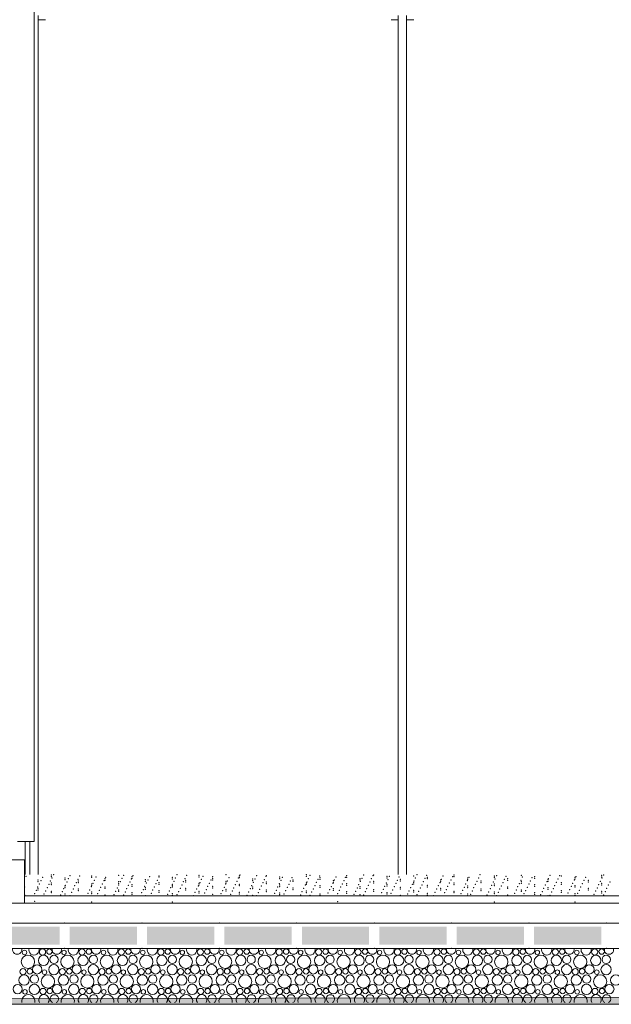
# Model space of a CAD drawing. Header units: millimetres. Extents: x -94601 to -15166, y -300 to 6935.
# Tile 46 of 97: x -58344 to -56708, y -300 to 2424. Entities that reach past the tile are written whole.
import ezdxf

# ---------------------------------------------------------------- set-up
doc = ezdxf.new("R2010")
doc.units = ezdxf.units.MM
doc.header["$MEASUREMENT"] = 0
for name, color, linetype in [('Métal _ Bardage.Charp_Couv_Bard_Métal', 7, 'Continuous'), ('Nouveau_Charpente _ Bardage.Charp_Couv_Zinc', 7, 'Continuous'), ('Nouveau_Menuis_Ext _ Murs-rideaux.Menuis_Ext', 7, 'Continuous'), ('Nouveau_Structure _ Longrine.GO', 7, 'Continuous'), ('Nouveau_Terrain _ Original.Terrain', 7, 'Continuous'), ('Nouveau_VRD _ Voirie 3d.VRD', 7, 'Continuous')]:
    doc.layers.add(name, color=color, linetype=linetype)

# ---------------------------------------------------------------- blocks, each defined once
blk = doc.blocks.new('Élément de coupe_21')
at = {"layer": 'Métal _ Bardage.Charp_Couv_Bard_Métal', "color": 7, "linetype": 'Continuous', "lineweight": 15}
for p, q in [((-58329.3, 100), (-58329.3, 150)), ((-65985.3, 100), (-58329.3, 100))]:
    blk.add_line(p, q, dxfattribs=at)
blk = doc.blocks.new('Élément de coupe_27')
at = {"layer": 'Nouveau_Structure _ Longrine.GO', "color": 7, "linetype": 'Continuous', "lineweight": 15}
blk.add_line((-58330.3, 100), (-58330.3, 0), dxfattribs=at)
blk = doc.blocks.new('*X51')
at = {"layer": 'Nouveau_VRD _ Voirie 3d.VRD', "color": 33, "linetype": 'Continuous', "lineweight": 15, "true_color": 0xf48e54}
for centre, radius in [((-58330.5, -156.5), 6.2), ((-58280.9, -155.2), 8.58), ((-58261.8, -154.2), 7.52), ((-58221.4, -156.5), 6.2), ((-58171.8, -155.2), 8.58), ((-58152.7, -154.2), 7.52), ((-58112.3, -156.5), 6.2), ((-58062.7, -155.2), 8.58), ((-58043.6, -154.2), 7.52), ((-58003.2, -156.5), 6.2), ((-57953.6, -155.2), 8.58), ((-57934.5, -154.2), 7.52), ((-57894, -156.5), 6.2), ((-57844.5, -155.2), 8.58), ((-57825.3, -154.2), 7.52), ((-57784.9, -156.5), 6.2), ((-57735.4, -155.2), 8.58), ((-57716.2, -154.2), 7.52), ((-57675.8, -156.5), 6.2), ((-57626.3, -155.2), 8.58), ((-57607.1, -154.2), 7.52), ((-57566.7, -156.5), 6.2), ((-57517.2, -155.2), 8.58), ((-57498, -154.2), 7.52), ((-57457.6, -156.5), 6.2), ((-57408, -155.2), 8.58), ((-57388.9, -154.2), 7.52), ((-57348.5, -156.5), 6.2), ((-57298.9, -155.2), 8.58), ((-57279.8, -154.2), 7.52), ((-57239.4, -156.5), 6.2), ((-57189.8, -155.2), 8.58), ((-57170.7, -154.2), 7.52), ((-57130.3, -156.5), 6.2), ((-57080.7, -155.2), 8.58), ((-57061.6, -154.2), 7.52), ((-57021.1, -156.5), 6.2), ((-56971.6, -155.2), 8.58), ((-56952.5, -154.2), 7.52), ((-56912, -156.5), 6.2), ((-56862.5, -155.2), 8.58), ((-56843.3, -154.2), 7.52), ((-56802.9, -156.5), 6.2), ((-56753.4, -155.2), 8.58), ((-56734.2, -154.2), 7.52), ((-58321.1, -182.2), 18.4), ((-58278, -178.4), 14.3), ((-58249.5, -204.1), 14.2), ((-58249.2, -175.8), 11.5), ((-58212, -182.2), 18.4), ((-58168.9, -178.4), 14.3), ((-58140.4, -204.1), 14.2), ((-58140.1, -175.8), 11.5), ((-58102.9, -182.2), 18.4), ((-58059.8, -178.4), 14.3), ((-58031.3, -204.1), 14.2), ((-58031, -175.8), 11.5), ((-57993.8, -182.2), 18.4), ((-57950.7, -178.4), 14.3), ((-57922.2, -204.1), 14.2), ((-57921.9, -175.8), 11.5), ((-57884.7, -182.2), 18.4), ((-57841.6, -178.4), 14.3), ((-57813.1, -204.1), 14.2), ((-57812.8, -175.8), 11.5), ((-57775.6, -182.2), 18.4), ((-57732.5, -178.4), 14.3), ((-57704, -204.1), 14.2), ((-57703.7, -175.8), 11.5), ((-57666.4, -182.2), 18.4), ((-57623.4, -178.4), 14.3), ((-57594.9, -204.1), 14.2), ((-57594.6, -175.8), 11.5), ((-57557.3, -182.2), 18.4), ((-57514.3, -178.4), 14.3), ((-57485.8, -204.1), 14.2), ((-57485.5, -175.8), 11.5), ((-57448.2, -182.2), 18.4), ((-57405.1, -178.4), 14.3), ((-57376.6, -204.1), 14.2), ((-57376.3, -175.8), 11.5), ((-57339.1, -182.2), 18.4), ((-57296, -178.4), 14.3), ((-57267.5, -204.1), 14.2), ((-57267.2, -175.8), 11.5), ((-57230, -182.2), 18.4), ((-57186.9, -178.4), 14.3), ((-57158.4, -204.1), 14.2), ((-57158.1, -175.8), 11.5), ((-57120.9, -182.2), 18.4), ((-57077.8, -178.4), 14.3), ((-57049.3, -204.1), 14.2), ((-57049, -175.8), 11.5), ((-57011.8, -182.2), 18.4), ((-56968.7, -178.4), 14.3), ((-56940.2, -204.1), 14.2), ((-56939.9, -175.8), 11.5), ((-56902.7, -182.2), 18.4), ((-56859.6, -178.4), 14.3), ((-56831.1, -204.1), 14.2), ((-56830.8, -175.8), 11.5), ((-56793.5, -182.2), 18.4), ((-56750.5, -178.4), 14.3), ((-56722, -204.1), 14.2), ((-56721.7, -175.8), 11.5), ((-58334.9, -209.8), 8.58), ((-58315.8, -208.8), 7.52), ((-58295.6, -203.4), 12.8), ((-58275.4, -211.1), 6.2), ((-58225.8, -209.8), 8.58), ((-58206.7, -208.8), 7.52), ((-58186.5, -203.4), 12.8), ((-58166.3, -211.1), 6.2), ((-58116.7, -209.8), 8.58), ((-58097.6, -208.8), 7.52), ((-58077.4, -203.4), 12.8), ((-58057.2, -211.1), 6.2), ((-58007.6, -209.8), 8.58), ((-57988.5, -208.8), 7.52), ((-57968.2, -203.4), 12.8), ((-57948, -211.1), 6.2), ((-57898.5, -209.8), 8.58), ((-57879.3, -208.8), 7.52), ((-57859.1, -203.4), 12.8), ((-57838.9, -211.1), 6.2), ((-57789.4, -209.8), 8.58), ((-57770.2, -208.8), 7.52), ((-57750, -203.4), 12.8), ((-57729.8, -211.1), 6.2), ((-57680.3, -209.8), 8.58), ((-57661.1, -208.8), 7.52), ((-57640.9, -203.4), 12.8), ((-57620.7, -211.1), 6.2), ((-57571.2, -209.8), 8.58), ((-57552, -208.8), 7.52), ((-57531.8, -203.4), 12.8), ((-57511.6, -211.1), 6.2), ((-57462, -209.8), 8.58), ((-57442.9, -208.8), 7.52), ((-57422.7, -203.4), 12.8), ((-57402.5, -211.1), 6.2), ((-57352.9, -209.8), 8.58), ((-57333.8, -208.8), 7.52), ((-57313.6, -203.4), 12.8), ((-57293.4, -211.1), 6.2), ((-57243.8, -209.8), 8.58), ((-57224.7, -208.8), 7.52), ((-57204.5, -203.4), 12.8), ((-57184.3, -211.1), 6.2), ((-57134.7, -209.8), 8.58), ((-57115.6, -208.8), 7.52), ((-57095.4, -203.4), 12.8), ((-57075.1, -211.1), 6.2), ((-57025.6, -209.8), 8.58), ((-57006.5, -208.8), 7.52), ((-56986.2, -203.4), 12.8), ((-56966, -211.1), 6.2), ((-56916.5, -209.8), 8.58), ((-56897.3, -208.8), 7.52), ((-56877.1, -203.4), 12.8), ((-56856.9, -211.1), 6.2), ((-56807.4, -209.8), 8.58), ((-56788.2, -208.8), 7.52), ((-56768, -203.4), 12.8), ((-56747.8, -211.1), 6.2), ((-58332, -233), 14.3), ((-58303.5, -258.7), 14.2), ((-58303.2, -230.4), 11.5), ((-58266, -236.8), 18.4), ((-58222.9, -233), 14.3), ((-58194.4, -258.7), 14.2), ((-58194.1, -230.4), 11.5), ((-58156.9, -236.8), 18.4), ((-58113.8, -233), 14.3), ((-58085.3, -258.7), 14.2), ((-58085, -230.4), 11.5), ((-58047.8, -236.8), 18.4), ((-58004.7, -233), 14.3), ((-57976.2, -258.7), 14.2), ((-57975.9, -230.4), 11.5), ((-57938.7, -236.8), 18.4), ((-57895.6, -233), 14.3), ((-57867.1, -258.7), 14.2), ((-57866.8, -230.4), 11.5), ((-57829.6, -236.8), 18.4), ((-57786.5, -233), 14.3), ((-57758, -258.7), 14.2), ((-57757.7, -230.4), 11.5), ((-57720.4, -236.8), 18.4), ((-57677.4, -233), 14.3), ((-57648.9, -258.7), 14.2), ((-57648.6, -230.4), 11.5), ((-57611.3, -236.8), 18.4), ((-57568.3, -233), 14.3), ((-57539.8, -258.7), 14.2), ((-57539.5, -230.4), 11.5), ((-57502.2, -236.8), 18.4), ((-57459.1, -233), 14.3), ((-57430.6, -258.7), 14.2), ((-57430.3, -230.4), 11.5), ((-57393.1, -236.8), 18.4), ((-57350, -233), 14.3), ((-57321.5, -258.7), 14.2), ((-57321.2, -230.4), 11.5), ((-57284, -236.8), 18.4), ((-57240.9, -233), 14.3), ((-57212.4, -258.7), 14.2), ((-57212.1, -230.4), 11.5), ((-57174.9, -236.8), 18.4), ((-57131.8, -233), 14.3), ((-57103.3, -258.7), 14.2), ((-57103, -230.4), 11.5), ((-57065.8, -236.8), 18.4), ((-57022.7, -233), 14.3), ((-56994.2, -258.7), 14.2), ((-56993.9, -230.4), 11.5), ((-56956.7, -236.8), 18.4), ((-56913.6, -233), 14.3), ((-56885.1, -258.7), 14.2), ((-56884.8, -230.4), 11.5), ((-56847.5, -236.8), 18.4), ((-56804.5, -233), 14.3), ((-56776, -258.7), 14.2), ((-56775.7, -230.4), 11.5), ((-56738.4, -236.8), 18.4), ((-56695.4, -233), 14.3), ((-58349.6, -258), 12.8), ((-58329.4, -265.7), 6.2), ((-58279.8, -264.4), 8.58), ((-58260.7, -263.4), 7.52), ((-58240.5, -258), 12.8), ((-58220.3, -265.7), 6.2), ((-58170.7, -264.4), 8.58), ((-58151.6, -263.4), 7.52), ((-58131.4, -258), 12.8), ((-58111.2, -265.7), 6.2), ((-58061.6, -264.4), 8.58), ((-58042.5, -263.4), 7.52), ((-58022.2, -258), 12.8), ((-58002, -265.7), 6.2), ((-57952.5, -264.4), 8.58), ((-57933.3, -263.4), 7.52), ((-57913.1, -258), 12.8), ((-57892.9, -265.7), 6.2), ((-57843.4, -264.4), 8.58), ((-57824.2, -263.4), 7.52), ((-57804, -258), 12.8), ((-57783.8, -265.7), 6.2), ((-57734.3, -264.4), 8.58), ((-57715.1, -263.4), 7.52), ((-57694.9, -258), 12.8), ((-57674.7, -265.7), 6.2), ((-57625.2, -264.4), 8.58), ((-57606, -263.4), 7.52), ((-57585.8, -258), 12.8), ((-57565.6, -265.7), 6.2), ((-57516, -264.4), 8.58), ((-57496.9, -263.4), 7.52), ((-57476.7, -258), 12.8), ((-57456.5, -265.7), 6.2), ((-57406.9, -264.4), 8.58), ((-57387.8, -263.4), 7.52), ((-57367.6, -258), 12.8), ((-57347.4, -265.7), 6.2), ((-57297.8, -264.4), 8.58), ((-57278.7, -263.4), 7.52), ((-57258.5, -258), 12.8), ((-57238.3, -265.7), 6.2), ((-57188.7, -264.4), 8.58), ((-57169.6, -263.4), 7.52), ((-57149.4, -258), 12.8), ((-57129.1, -265.7), 6.2), ((-57079.6, -264.4), 8.58), ((-57060.5, -263.4), 7.52), ((-57040.2, -258), 12.8), ((-57020, -265.7), 6.2), ((-56970.5, -264.4), 8.58), ((-56951.3, -263.4), 7.52), ((-56931.1, -258), 12.8), ((-56910.9, -265.7), 6.2), ((-56861.4, -264.4), 8.58), ((-56842.2, -263.4), 7.52), ((-56822, -258), 12.8), ((-56801.8, -265.7), 6.2), ((-56752.3, -264.4), 8.58), ((-56733.1, -263.4), 7.52), ((-56712.9, -258), 12.8)]:
    blk.add_circle(centre, radius, dxfattribs=at)
for centre, radius, start, end in [((-58350.7, -148.8), 12.8, 163.5489, 16.4511), ((-58304.7, -149.5), 14.2, 162.5101, 17.4899), ((-58267.1, -127.6), 18.4, 254.0928, 285.9072), ((-58241.6, -148.8), 12.8, 163.5489, 16.4511), ((-58195.5, -149.5), 14.2, 162.5101, 17.4899), ((-58158, -127.6), 18.4, 254.0928, 285.9072), ((-58132.5, -148.8), 12.8, 163.5489, 16.4511), ((-58086.4, -149.5), 14.2, 162.5101, 17.4899), ((-58048.9, -127.6), 18.4, 254.0928, 285.9072), ((-58023.4, -148.8), 12.8, 163.5489, 16.4511), ((-57977.3, -149.5), 14.2, 162.5101, 17.4899), ((-57939.8, -127.6), 18.4, 254.0928, 285.9072), ((-57914.2, -148.8), 12.8, 163.5489, 16.4511), ((-57868.2, -149.5), 14.2, 162.5101, 17.4899), ((-57830.7, -127.6), 18.4, 254.0928, 285.9072), ((-57805.1, -148.8), 12.8, 163.5489, 16.4511), ((-57759.1, -149.5), 14.2, 162.5101, 17.4899), ((-57721.6, -127.6), 18.4, 254.0928, 285.9072), ((-57696, -148.8), 12.8, 163.5489, 16.4511), ((-57650, -149.5), 14.2, 162.5101, 17.4899), ((-57612.4, -127.6), 18.4, 254.0928, 285.9072), ((-57586.9, -148.8), 12.8, 163.5489, 16.4511), ((-57540.9, -149.5), 14.2, 162.5101, 17.4899), ((-57503.3, -127.6), 18.4, 254.0928, 285.9072), ((-57477.8, -148.8), 12.8, 163.5489, 16.4511), ((-57431.8, -149.5), 14.2, 162.5101, 17.4899), ((-57394.2, -127.6), 18.4, 254.0928, 285.9072), ((-57368.7, -148.8), 12.8, 163.5489, 16.4511), ((-57322.6, -149.5), 14.2, 162.5101, 17.4899), ((-57285.1, -127.6), 18.4, 254.0928, 285.9072), ((-57259.6, -148.8), 12.8, 163.5489, 16.4511), ((-57213.5, -149.5), 14.2, 162.5101, 17.4899), ((-57176, -127.6), 18.4, 254.0928, 285.9072), ((-57150.5, -148.8), 12.8, 163.5489, 16.4511), ((-57104.4, -149.5), 14.2, 162.5101, 17.4899), ((-57066.9, -127.6), 18.4, 254.0928, 285.9072), ((-57041.4, -148.8), 12.8, 163.5489, 16.4511), ((-56995.3, -149.5), 14.2, 162.5101, 17.4899), ((-56957.8, -127.6), 18.4, 254.0928, 285.9072), ((-56932.2, -148.8), 12.8, 163.5489, 16.4511), ((-56886.2, -149.5), 14.2, 162.5101, 17.4899), ((-56848.7, -127.6), 18.4, 254.0928, 285.9072), ((-56823.1, -148.8), 12.8, 163.5489, 16.4511), ((-56777.1, -149.5), 14.2, 162.5101, 17.4899), ((-56739.5, -127.6), 18.4, 254.0928, 285.9072), ((-56714, -148.8), 12.8, 163.5489, 16.4511), ((-58320, -291.4), 18.4, 347.7576, 192.2424), ((-58276.9, -287.6), 14.3, 327.777, 212.223), ((-58248.1, -285), 11.5, 296.7325, 243.2675), ((-58210.9, -291.4), 18.4, 347.7576, 192.2424), ((-58167.8, -287.6), 14.3, 327.777, 212.223), ((-58139, -285), 11.5, 296.7325, 243.2675), ((-58101.8, -291.4), 18.4, 347.7576, 192.2424), ((-58058.7, -287.6), 14.3, 327.777, 212.223), ((-58029.9, -285), 11.5, 296.7325, 243.2675), ((-57992.7, -291.4), 18.4, 347.7576, 192.2424), ((-57949.6, -287.6), 14.3, 327.777, 212.223), ((-57920.8, -285), 11.5, 296.7325, 243.2675), ((-57883.6, -291.4), 18.4, 347.7576, 192.2424), ((-57840.5, -287.6), 14.3, 327.777, 212.223), ((-57811.7, -285), 11.5, 296.7325, 243.2675), ((-57774.4, -291.4), 18.4, 347.7576, 192.2424), ((-57731.4, -287.6), 14.3, 327.777, 212.223), ((-57702.6, -285), 11.5, 296.7325, 243.2675), ((-57665.3, -291.4), 18.4, 347.7576, 192.2424), ((-57622.3, -287.6), 14.3, 327.777, 212.223), ((-57593.5, -285), 11.5, 296.7325, 243.2675), ((-57556.2, -291.4), 18.4, 347.7576, 192.2424), ((-57513.1, -287.6), 14.3, 327.777, 212.223), ((-57484.3, -285), 11.5, 296.7325, 243.2675), ((-57447.1, -291.4), 18.4, 347.7576, 192.2424), ((-57404, -287.6), 14.3, 327.777, 212.223), ((-57375.2, -285), 11.5, 296.7325, 243.2675), ((-57338, -291.4), 18.4, 347.7576, 192.2424), ((-57294.9, -287.6), 14.3, 327.777, 212.223), ((-57266.1, -285), 11.5, 296.7325, 243.2675), ((-57228.9, -291.4), 18.4, 347.7576, 192.2424), ((-57185.8, -287.6), 14.3, 327.777, 212.223), ((-57157, -285), 11.5, 296.7325, 243.2675), ((-57119.8, -291.4), 18.4, 347.7576, 192.2424), ((-57076.7, -287.6), 14.3, 327.777, 212.223), ((-57047.9, -285), 11.5, 296.7325, 243.2675), ((-57010.7, -291.4), 18.4, 347.7576, 192.2424), ((-56967.6, -287.6), 14.3, 327.777, 212.223), ((-56938.8, -285), 11.5, 296.7325, 243.2675), ((-56901.5, -291.4), 18.4, 347.7576, 192.2424), ((-56858.5, -287.6), 14.3, 327.777, 212.223), ((-56829.7, -285), 11.5, 296.7325, 243.2675), ((-56792.4, -291.4), 18.4, 347.7576, 192.2424), ((-56749.4, -287.6), 14.3, 327.777, 212.223), ((-56720.6, -285), 11.5, 296.7325, 243.2675)]:
    blk.add_arc(centre, radius, start, end, dxfattribs=at)
blk = doc.blocks.new('*X52')
at = {"layer": 'Nouveau_VRD _ Voirie 3d.VRD', "linetype": 'Continuous', "lineweight": 15, "true_color": 0xb5b5b5}
for points in [[(-58419.7, -85.2), (-58419.7, -135.2), (-58233.6, -135.2), (-58233.6, -85.2)], [(-58205.6, -85.2), (-58205.6, -135.2), (-58019.6, -135.2), (-58019.6, -85.2)], [(-57991.6, -85.2), (-57991.6, -135.2), (-57805.6, -135.2), (-57805.6, -85.2)], [(-57777.6, -85.2), (-57777.6, -135.2), (-57591.5, -135.2), (-57591.5, -85.2)], [(-57563.5, -85.2), (-57563.5, -135.2), (-57377.5, -135.2), (-57377.5, -85.2)], [(-57349.5, -85.2), (-57349.5, -135.2), (-57163.4, -135.2), (-57163.4, -85.2)], [(-57135.4, -85.2), (-57135.4, -135.2), (-56949.4, -135.2), (-56949.4, -85.2)], [(-56921.4, -85.2), (-56921.4, -135.2), (-56735.3, -135.2), (-56735.3, -85.2)]]:
    blk.add_hatch(color=253, dxfattribs=at).paths.add_polyline_path(points)
at = {"layer": 'Nouveau_VRD _ Voirie 3d.VRD', "color": 253, "linetype": 'Continuous', "lineweight": 15, "true_color": 0xb5b5b5}
for p in [(-58219.6, -75.2), (-58005.6, -75.2), (-57791.6, -75.2), (-57577.5, -75.2), (-57363.5, -75.2), (-57149.4, -75.2), (-56935.4, -75.2), (-56721.3, -75.2), (-58219.6, -145.2), (-58005.6, -145.2), (-57791.6, -145.2), (-57577.5, -145.2), (-57363.5, -145.2), (-57149.4, -145.2), (-56935.4, -145.2), (-56721.3, -145.2)]:
    blk.add_point(p, dxfattribs=at)
blk = doc.blocks.new('Élément de coupe_40')
at = {"layer": 'Nouveau_VRD _ Voirie 3d.VRD', "color": 251, "linetype": 'Continuous', "lineweight": 15, "true_color": 0x6a6a6a}
blk.add_line((-36763.6, -20), (-82142.3, -20), dxfattribs=at)
at = {"layer": 'Nouveau_VRD _ Voirie 3d.VRD', "color": 7, "linetype": 'Continuous', "lineweight": 15}
for p, q in [((-37013, -75.2), (-81749.3, -75.2)), ((-37013, -145.2), (-81749.3, -145.2))]:
    blk.add_line(p, q, dxfattribs=at)
at = {"layer": 'Nouveau_VRD _ Voirie 3d.VRD', "lineweight": 0}
for name in ['*X52', '*X51']:
    blk.add_blockref(name, (0, 0), dxfattribs=at)
blk = doc.blocks.new('Élément de coupe_41')
at = {"layer": 'Nouveau_VRD _ Voirie 3d.VRD', "color": 251, "linetype": 'Continuous', "lineweight": 15, "true_color": 0x6a6a6a}
for p, q in [((-58329.3, 60), (-58330.3, 60)), ((-58330.3, -20), (-58330.3, 0)), ((-58330.3, 0), (-47835.3, 0))]:
    blk.add_line(p, q, dxfattribs=at)
at = {"layer": 'Nouveau_VRD _ Voirie 3d.VRD', "color": 254, "linetype": 'Continuous', "lineweight": 15, "true_color": 0xcccccc}
for p in [(-58256.1, 57.5), (-58256.1, 57.5), (-58250.2, 58.7), (-58250.2, 58.7), (-58204.7, 56.2), (-58204.7, 56.2), (-58178.4, 54.7), (-58178.4, 54.7), (-58144.7, 55.2), (-58144.7, 55.2), (-58070.5, 56.7), (-58070.5, 56.7), (-58056.7, 57.2), (-58056.7, 57.2), (-58030.4, 55.8), (-58030.4, 55.8), (-57959.1, 54.5), (-57959.1, 54.5), (-57908.7, 58.3), (-57908.7, 58.3), (-57882.4, 56.9), (-57882.4, 56.9), (-57847.7, 56.7), (-57847.7, 56.7), (-57773.5, 58.2), (-57773.5, 58.2), (-57736.4, 54.5), (-57736.4, 54.5), (-57734.4, 57.9), (-57734.4, 57.9), (-57688.9, 55.4), (-57688.9, 55.4), (-57662.1, 56), (-57662.1, 56), (-57550.8, 58.2), (-57550.8, 58.2), (-57540.9, 56.5), (-57540.9, 56.5), (-57514.6, 55.1), (-57514.6, 55.1), (-57439.4, 56), (-57439.4, 56), (-57392.9, 57.6), (-57392.9, 57.6), (-57366.6, 56.2), (-57366.6, 56.2), (-57365.1, 57.5), (-57365.1, 57.5), (-57253.8, 55.2), (-57253.8, 55.2), (-57244.9, 58.7), (-57244.9, 58.7), (-57218.6, 57.2), (-57218.6, 57.2), (-57173.1, 54.7), (-57173.1, 54.7), (-57142.4, 57.5), (-57142.4, 57.5), (-57070.6, 58.3), (-57070.6, 58.3), (-57031, 55.2), (-57031, 55.2), (-57025.1, 55.8), (-57025.1, 55.8), (-56956.8, 56.7), (-56956.8, 56.7), (-56877.1, 56.9), (-56877.1, 56.9), (-56850.7, 55.4), (-56850.7, 55.4), (-56845.4, 54.5), (-56845.4, 54.5), (-56734.1, 56.7), (-56734.1, 56.7), (-56729.1, 58), (-56729.1, 58), (-58326.4, 53.6), (-58326.4, 53.6), (-58293.2, 43.4), (-58293.2, 43.4), (-58293.2, 38.9), (-58293.2, 38.9), (-58289.6, 33.2), (-58289.6, 33.2), (-58285.3, 42.2), (-58285.3, 42.2), (-58280.9, 51.1), (-58280.9, 51.1), (-58263.3, 31.8), (-58263.3, 31.8), (-58258.9, 40.7), (-58258.9, 40.7), (-58256.1, 53), (-58256.1, 53), (-58256.1, 35.2), (-58256.1, 35.2), (-58256.1, 30.8), (-58256.1, 30.8), (-58254.6, 49.7), (-58254.6, 49.7), (-58219, 49.3), (-58219, 49.3), (-58219, 44.9), (-58219, 44.9), (-58217.8, 29.3), (-58217.8, 29.3), (-58213.4, 38.2), (-58213.4, 38.2), (-58209.1, 47.2), (-58209.1, 47.2), (-58191.5, 27.8), (-58191.5, 27.8), (-58187.1, 36.8), (-58187.1, 36.8), (-58182.8, 45.7), (-58182.8, 45.7), (-58181.9, 41.1), (-58181.9, 41.1), (-58181.9, 36.7), (-58181.9, 36.7), (-58144.7, 50.8), (-58144.7, 50.8), (-58144.7, 33), (-58144.7, 33), (-58144.7, 28.5), (-58144.7, 28.5), (-58141.6, 34.3), (-58141.6, 34.3), (-58137.3, 43.2), (-58137.3, 43.2), (-58132.9, 52.2), (-58132.9, 52.2), (-58115.3, 32.8), (-58115.3, 32.8), (-58110.9, 41.8), (-58110.9, 41.8), (-58107.6, 47.1), (-58107.6, 47.1), (-58107.6, 42.6), (-58107.6, 42.6), (-58106.6, 50.8), (-58106.6, 50.8), (-58070.5, 38.9), (-58070.5, 38.9), (-58070.5, 34.5), (-58070.5, 34.5), (-58069.8, 30.3), (-58069.8, 30.3), (-58065.4, 39.3), (-58065.4, 39.3), (-58061.1, 48.3), (-58061.1, 48.3), (-58043.5, 28.9), (-58043.5, 28.9), (-58039.1, 37.9), (-58039.1, 37.9), (-58034.8, 46.8), (-58034.8, 46.8), (-58033.4, 53), (-58033.4, 53), (-58033.4, 48.6), (-58033.4, 48.6), (-58033.4, 30.8), (-58033.4, 30.8), (-57996.2, 44.9), (-57996.2, 44.9), (-57996.2, 40.4), (-57996.2, 40.4), (-57993.6, 35.4), (-57993.6, 35.4), (-57989.3, 44.3), (-57989.3, 44.3), (-57984.9, 53.3), (-57984.9, 53.3), (-57967.3, 33.9), (-57967.3, 33.9), (-57962.9, 42.9), (-57962.9, 42.9), (-57959.1, 36.7), (-57959.1, 36.7), (-57959.1, 32.2), (-57959.1, 32.2), (-57958.6, 51.8), (-57958.6, 51.8), (-57922, 50.8), (-57922, 50.8), (-57922, 46.3), (-57922, 46.3), (-57922, 28.5), (-57922, 28.5), (-57921.8, 31.4), (-57921.8, 31.4), (-57917.4, 40.4), (-57917.4, 40.4), (-57913.1, 49.3), (-57913.1, 49.3), (-57895.5, 30), (-57895.5, 30), (-57891.1, 38.9), (-57891.1, 38.9), (-57886.8, 47.9), (-57886.8, 47.9), (-57884.9, 42.6), (-57884.9, 42.6), (-57884.9, 38.2), (-57884.9, 38.2), (-57850, 27.5), (-57850, 27.5), (-57847.7, 52.3), (-57847.7, 52.3), (-57847.7, 34.5), (-57847.7, 34.5), (-57847.7, 30), (-57847.7, 30), (-57845.6, 36.4), (-57845.6, 36.4), (-57841.3, 45.4), (-57841.3, 45.4), (-57836.9, 54.4), (-57836.9, 54.4), (-57819.3, 35), (-57819.3, 35), (-57814.9, 44), (-57814.9, 44), (-57810.6, 52.9), (-57810.6, 52.9), (-57810.6, 48.6), (-57810.6, 48.6), (-57810.6, 44.1), (-57810.6, 44.1), (-57773.8, 32.5), (-57773.8, 32.5), (-57773.5, 40.4), (-57773.5, 40.4), (-57773.5, 35.9), (-57773.5, 35.9), (-57769.4, 41.5), (-57769.4, 41.5), (-57765.1, 50.4), (-57765.1, 50.4), (-57747.5, 31), (-57747.5, 31), (-57743.1, 40), (-57743.1, 40), (-57738.8, 49), (-57738.8, 49), (-57736.4, 50.1), (-57736.4, 50.1), (-57736.4, 32.2), (-57736.4, 32.2), (-57736.4, 27.8), (-57736.4, 27.8), (-57702, 28.5), (-57702, 28.5), (-57699.3, 46.3), (-57699.3, 46.3), (-57699.3, 41.9), (-57699.3, 41.9), (-57697.6, 37.5), (-57697.6, 37.5), (-57693.3, 46.5), (-57693.3, 46.5), (-57671.3, 36.1), (-57671.3, 36.1), (-57666.9, 45), (-57666.9, 45), (-57662.6, 54), (-57662.6, 54), (-57662.1, 38.2), (-57662.1, 38.2), (-57662.1, 33.7), (-57662.1, 33.7), (-57625.8, 33.6), (-57625.8, 33.6), (-57625, 52.3), (-57625, 52.3), (-57625, 47.8), (-57625, 47.8), (-57625, 30), (-57625, 30), (-57621.4, 42.5), (-57621.4, 42.5), (-57617.1, 51.5), (-57617.1, 51.5), (-57599.5, 32.1), (-57599.5, 32.1), (-57595.1, 41.1), (-57595.1, 41.1), (-57590.8, 50.1), (-57590.8, 50.1), (-57587.9, 44.1), (-57587.9, 44.1), (-57587.9, 39.7), (-57587.9, 39.7), (-57554, 29.6), (-57554, 29.6), (-57550.8, 53.8), (-57550.8, 53.8), (-57550.8, 35.9), (-57550.8, 35.9), (-57550.8, 31.5), (-57550.8, 31.5), (-57549.6, 38.6), (-57549.6, 38.6), (-57545.3, 47.6), (-57545.3, 47.6), (-57527.6, 28.2), (-57527.6, 28.2), (-57523.3, 37.1), (-57523.3, 37.1), (-57518.9, 46.1), (-57518.9, 46.1), (-57513.6, 50.1), (-57513.6, 50.1), (-57513.6, 45.6), (-57513.6, 45.6), (-57513.6, 27.8), (-57513.6, 27.8), (-57477.8, 34.6), (-57477.8, 34.6), (-57476.5, 41.9), (-57476.5, 41.9), (-57476.5, 37.4), (-57476.5, 37.4), (-57473.4, 43.6), (-57473.4, 43.6), (-57469.1, 52.6), (-57469.1, 52.6), (-57451.5, 33.2), (-57451.5, 33.2), (-57447.1, 42.2), (-57447.1, 42.2), (-57442.8, 51.1), (-57442.8, 51.1), (-57439.4, 51.5), (-57439.4, 51.5), (-57439.4, 33.7), (-57439.4, 33.7), (-57439.4, 29.3), (-57439.4, 29.3), (-57406, 30.7), (-57406, 30.7), (-57402.3, 47.8), (-57402.3, 47.8), (-57402.3, 43.4), (-57402.3, 43.4), (-57401.6, 39.7), (-57401.6, 39.7), (-57397.3, 48.6), (-57397.3, 48.6), (-57379.6, 29.2), (-57379.6, 29.2), (-57375.3, 38.2), (-57375.3, 38.2), (-57370.9, 47.2), (-57370.9, 47.2), (-57365.1, 39.7), (-57365.1, 39.7), (-57365.1, 35.2), (-57365.1, 35.2), (-57329.8, 35.7), (-57329.8, 35.7), (-57328, 53.8), (-57328, 53.8), (-57328, 49.3), (-57328, 49.3), (-57328, 31.5), (-57328, 31.5), (-57325.4, 44.7), (-57325.4, 44.7), (-57321.1, 53.7), (-57321.1, 53.7), (-57303.5, 34.3), (-57303.5, 34.3), (-57299.1, 43.2), (-57299.1, 43.2), (-57294.8, 52.2), (-57294.8, 52.2), (-57290.9, 45.6), (-57290.9, 45.6), (-57290.9, 41.1), (-57290.9, 41.1), (-57258, 31.8), (-57258, 31.8), (-57253.8, 37.4), (-57253.8, 37.4), (-57253.8, 33), (-57253.8, 33), (-57253.6, 40.7), (-57253.6, 40.7), (-57249.3, 49.7), (-57249.3, 49.7), (-57231.6, 30.3), (-57231.6, 30.3), (-57227.3, 39.3), (-57227.3, 39.3), (-57222.9, 48.3), (-57222.9, 48.3), (-57216.7, 51.5), (-57216.7, 51.5), (-57216.7, 47.1), (-57216.7, 47.1), (-57216.7, 29.3), (-57216.7, 29.3), (-57186.1, 27.8), (-57186.1, 27.8), (-57181.8, 36.8), (-57181.8, 36.8), (-57179.5, 43.4), (-57179.5, 43.4), (-57179.5, 38.9), (-57179.5, 38.9), (-57177.4, 45.8), (-57177.4, 45.8), (-57155.5, 35.3), (-57155.5, 35.3), (-57151.1, 44.3), (-57151.1, 44.3), (-57146.7, 53.3), (-57146.7, 53.3), (-57142.4, 53), (-57142.4, 53), (-57142.4, 35.2), (-57142.4, 35.2), (-57142.4, 30.8), (-57142.4, 30.8), (-57110, 32.8), (-57110, 32.8), (-57105.6, 41.8), (-57105.6, 41.8), (-57105.3, 49.3), (-57105.3, 49.3), (-57105.3, 44.9), (-57105.3, 44.9), (-57101.3, 50.8), (-57101.3, 50.8), (-57083.6, 31.4), (-57083.6, 31.4), (-57079.3, 40.4), (-57079.3, 40.4), (-57074.9, 49.3), (-57074.9, 49.3), (-57068.2, 41.1), (-57068.2, 41.1), (-57068.2, 36.7), (-57068.2, 36.7), (-57038.1, 28.9), (-57038.1, 28.9), (-57033.8, 37.9), (-57033.8, 37.9), (-57031, 50.8), (-57031, 50.8), (-57031, 33), (-57031, 33), (-57031, 28.5), (-57031, 28.5), (-57029.4, 46.8), (-57029.4, 46.8), (-57011.8, 27.5), (-57011.8, 27.5), (-57007.5, 36.4), (-57007.5, 36.4), (-57003.1, 45.4), (-57003.1, 45.4), (-56998.7, 54.4), (-56998.7, 54.4), (-56993.9, 47.1), (-56993.9, 47.1), (-56993.9, 42.6), (-56993.9, 42.6), (-56962, 33.9), (-56962, 33.9), (-56957.6, 42.9), (-56957.6, 42.9), (-56956.8, 38.9), (-56956.8, 38.9), (-56956.8, 34.5), (-56956.8, 34.5), (-56953.3, 51.9), (-56953.3, 51.9), (-56935.6, 32.5), (-56935.6, 32.5), (-56931.3, 41.4), (-56931.3, 41.4), (-56926.9, 50.4), (-56926.9, 50.4), (-56919.7, 53), (-56919.7, 53), (-56919.7, 48.6), (-56919.7, 48.6), (-56919.7, 30.8), (-56919.7, 30.8), (-56890.1, 30), (-56890.1, 30), (-56885.8, 38.9), (-56885.8, 38.9), (-56882.5, 44.9), (-56882.5, 44.9), (-56882.5, 40.4), (-56882.5, 40.4), (-56881.4, 47.9), (-56881.4, 47.9), (-56863.8, 28.5), (-56863.8, 28.5), (-56859.5, 37.5), (-56859.5, 37.5), (-56855.1, 46.5), (-56855.1, 46.5), (-56845.4, 36.7), (-56845.4, 36.7), (-56845.4, 32.2), (-56845.4, 32.2), (-56814, 35), (-56814, 35), (-56809.6, 44), (-56809.6, 44), (-56808.3, 50.8), (-56808.3, 50.8), (-56808.3, 46.3), (-56808.3, 46.3), (-56808.3, 28.5), (-56805.3, 52.9), (-56805.3, 52.9), (-56787.6, 33.6), (-56787.6, 33.6), (-56783.3, 42.5), (-56783.3, 42.5), (-56778.9, 51.5), (-56778.9, 51.5), (-56771.2, 42.6), (-56771.2, 42.6), (-56771.2, 38.2), (-56771.2, 38.2), (-56742.1, 31.1), (-56742.1, 31.1), (-56737.8, 40), (-56737.8, 40), (-56734.1, 52.3), (-56734.1, 52.3), (-56734.1, 34.5), (-56734.1, 34.5), (-56734.1, 30), (-56733.4, 49), (-56733.4, 49), (-56715.8, 29.6), (-56711.5, 38.6), (-56711.5, 38.6), (-58330.3, 24.8), (-58330.3, 2.5), (-58302.7, 6.3), (-58302.7, 6.3), (-58298.3, 15.3), (-58298.3, 15.3), (-58294, 24.2), (-58294, 24.2), (-58293.2, 21.1), (-58293.2, 21.1), (-58293.2, 16.6), (-58293.2, 16.6), (-58276.4, 4.8), (-58276.4, 4.8), (-58272, 13.8), (-58272, 13.8), (-58267.6, 22.8), (-58267.6, 22.8), (-58256.1, 12.9), (-58256.1, 12.9), (-58256.1, 8.5), (-58256.1, 8.5), (-58230.9, 2.3), (-58230.9, 2.3), (-58226.5, 11.3), (-58226.5, 11.3), (-58222.2, 20.3), (-58222.2, 20.3), (-58219, 27), (-58219, 27), (-58219, 22.6), (-58219, 22.6), (-58219, 4.8), (-58219, 4.8), (-58219, 0.3), (-58204.5, 0.9), (-58200.2, 9.9), (-58200.2, 9.9), (-58195.8, 18.8), (-58195.8, 18.8), (-58181.9, 18.9), (-58181.9, 18.9), (-58181.9, 14.4), (-58181.9, 14.4), (-58154.7, 7.4), (-58154.7, 7.4), (-58150.3, 16.3), (-58150.3, 16.3), (-58146, 25.3), (-58146, 25.3), (-58144.7, 10.7), (-58144.7, 10.7), (-58144.7, 6.3), (-58144.7, 6.3), (-58128.3, 5.9), (-58128.3, 5.9), (-58124, 14.9), (-58124, 14.9), (-58119.6, 23.9), (-58119.6, 23.9), (-58107.6, 24.8), (-58107.6, 24.8), (-58107.6, 20.4), (-58107.6, 20.4), (-58107.6, 2.5), (-58082.9, 3.4), (-58078.5, 12.4), (-58078.5, 12.4), (-58074.2, 21.4), (-58074.2, 21.4), (-58070.5, 16.6), (-58070.5, 16.6), (-58070.5, 12.2), (-58070.5, 12.2), (-58056.5, 2), (-58052.2, 10.9), (-58052.2, 10.9), (-58047.8, 19.9), (-58047.8, 19.9), (-58033.4, 26.3), (-58033.4, 26.3), (-58033.4, 8.5), (-58033.4, 8.5), (-58033.4, 4), (-58006.7, 8.4), (-58006.7, 8.4), (-58002.3, 17.4), (-58002.3, 17.4), (-57998, 26.4), (-57998, 26.4), (-57996.2, 22.6), (-57996.2, 22.6), (-57996.2, 18.1), (-57996.2, 18.1), (-57996.2, 0.3), (-57980.3, 7), (-57980.3, 7), (-57976, 16), (-57976, 16), (-57971.6, 24.9), (-57971.6, 24.9), (-57959.1, 14.4), (-57959.1, 14.4), (-57959.1, 10), (-57959.1, 10), (-57934.9, 4.5), (-57930.5, 13.5), (-57930.5, 13.5), (-57926.2, 22.4), (-57926.2, 22.4), (-57922, 24.1), (-57922, 24.1), (-57922, 6.3), (-57922, 1.8), (-57908.5, 3.1), (-57904.2, 12), (-57904.2, 12), (-57899.8, 21), (-57899.8, 21), (-57884.9, 20.4), (-57884.9, 20.4), (-57884.9, 15.9), (-57884.9, 15.9), (-57863, 0.6), (-57858.7, 9.5), (-57858.7, 9.5), (-57854.3, 18.5), (-57854.3, 18.5), (-57847.7, 12.2), (-57847.7, 12.2), (-57847.7, 7.7), (-57832.3, 8.1), (-57828, 17), (-57828, 17), (-57823.6, 26), (-57823.6, 26), (-57810.6, 26.3), (-57810.6, 26.3), (-57810.6, 21.8), (-57810.6, 21.8), (-57810.6, 4), (-57786.9, 5.6), (-57782.5, 14.5), (-57782.5, 14.5), (-57778.2, 23.5), (-57778.2, 23.5), (-57773.5, 18.1), (-57773.5, 18.1), (-57773.5, 13.7), (-57773.5, 13.7), (-57760.5, 4.1), (-57756.2, 13.1), (-57756.2, 13.1), (-57751.8, 22.1), (-57751.8, 22.1), (-57736.4, 10), (-57736.4, 5.5), (-57715, 1.6), (-57710.7, 10.6), (-57706.3, 19.6), (-57706.3, 19.6), (-57699.3, 24.1), (-57699.3, 24.1), (-57699.3, 19.6), (-57699.3, 19.6), (-57699.3, 1.8), (-57688.7, 0.2), (-57684.3, 9.2), (-57680, 18.1), (-57680, 18.1), (-57675.6, 27.1), (-57675.6, 27.1), (-57662.1, 15.9), (-57662.1, 15.9), (-57662.1, 11.5), (-57638.9, 6.7), (-57634.5, 15.6), (-57634.5, 15.6), (-57630.1, 24.6), (-57630.1, 24.6), (-57625, 25.6), (-57625, 25.6), (-57625, 7.7), (-57625, 3.3), (-57612.5, 5.2), (-57608.2, 14.2), (-57608.2, 14.2), (-57603.8, 23.1), (-57603.8, 23.1), (-57587.9, 21.8), (-57587.9, 21.8), (-57587.9, 17.4), (-57587.9, 17.4), (-57567, 2.7), (-57562.7, 11.7), (-57558.3, 20.6), (-57558.3, 20.6), (-57550.8, 13.7), (-57550.8, 9.2), (-57540.7, 1.3), (-57536.3, 10.2), (-57532, 19.2), (-57532, 19.2), (-57513.6, 23.3), (-57513.6, 23.3), (-57513.6, 5.5), (-57513.6, 1.1), (-57490.9, 7.7), (-57486.5, 16.7), (-57486.5, 16.7), (-57482.1, 25.7), (-57482.1, 25.7), (-57476.5, 19.6), (-57476.5, 19.6), (-57476.5, 15.2), (-57464.5, 6.3), (-57460.2, 15.3), (-57455.8, 24.2), (-57455.8, 24.2), (-57439.4, 11.5), (-57439.4, 7), (-57419, 3.8), (-57414.7, 12.8), (-57410.3, 21.7), (-57410.3, 21.7), (-57402.3, 25.6), (-57402.3, 25.6), (-57402.3, 21.1), (-57402.3, 21.1), (-57402.3, 3.3), (-57392.7, 2.3), (-57388.3, 11.3), (-57384, 20.3), (-57384, 20.3), (-57365.1, 17.4), (-57365.1, 12.9), (-57342.9, 8.8), (-57338.5, 17.8), (-57334.1, 26.7), (-57334.1, 26.7), (-57328, 27), (-57328, 27), (-57328, 9.2), (-57328, 4.8), (-57316.5, 7.4), (-57312.2, 16.3), (-57307.8, 25.3), (-57307.8, 25.3), (-57290.9, 23.3), (-57290.9, 23.3), (-57290.9, 18.9), (-57290.9, 1.1), (-57271, 4.9), (-57266.7, 13.8), (-57262.3, 22.8), (-57262.3, 22.8), (-57253.8, 15.2), (-57253.8, 10.7), (-57244.7, 3.4), (-57240.3, 12.4), (-57236, 21.4), (-57236, 21.4), (-57216.7, 24.8), (-57216.7, 24.8), (-57216.7, 7), (-57216.7, 2.5), (-57199.2, 0.9), (-57194.9, 9.9), (-57190.5, 18.9), (-57179.5, 21.1), (-57179.5, 16.6), (-57168.5, 8.4), (-57164.2, 17.4), (-57159.8, 26.4), (-57159.8, 26.4), (-57142.4, 12.9), (-57142.4, 8.5), (-57123, 5.9), (-57118.7, 14.9), (-57114.3, 23.9), (-57114.3, 23.9), (-57105.3, 27), (-57105.3, 27), (-57105.3, 22.6), (-57105.3, 4.8), (-57105.3, 0.3), (-57096.7, 4.5), (-57092.3, 13.5), (-57088, 22.4), (-57068.2, 18.9), (-57068.2, 14.4), (-57051.2, 2), (-57046.8, 11), (-57042.5, 19.9), (-57031, 10.7), (-57031, 6.3), (-57024.9, 0.5), (-57020.5, 9.5), (-57016.2, 18.5), (-56993.9, 24.8), (-56993.9, 20.4), (-56993.9, 2.5), (-56975, 7), (-56970.7, 16), (-56966.3, 25), (-56956.8, 16.6), (-56956.8, 12.2), (-56948.7, 5.6), (-56944.3, 14.5), (-56940, 23.5), (-56919.7, 26.3), (-56919.7, 8.5), (-56919.7, 4), (-56903.2, 3.1), (-56898.8, 12), (-56894.5, 21), (-56882.5, 22.6), (-56882.5, 18.1), (-56882.5, 0.3), (-56876.9, 1.6), (-56872.5, 10.6), (-56868.2, 19.6), (-56845.4, 14.4), (-56845.4, 10), (-56827, 8.1), (-56822.7, 17.1), (-56818.3, 26), (-56808.3, 24.1), (-56808.3, 6.3), (-56808.3, 1.8), (-56800.7, 6.6), (-56796.3, 15.6), (-56792, 24.6), (-56771.2, 20.4), (-56771.2, 15.9), (-56755.2, 4.1), (-56750.8, 13.1), (-56746.5, 22.1), (-56734.1, 12.2), (-56734.1, 7.7), (-56728.9, 2.7), (-56724.5, 11.7), (-56720.2, 20.6), (-58302.7, -15.4), (-58144.7, -17.1), (-57922, -17.1), (-57464.5, -15.7), (-57031, -17.1), (-56808.3, -17.1)]:
    blk.add_point(p, dxfattribs=at)
blk = doc.blocks.new('Élément de coupe_110')
at = {"layer": 'Nouveau_Menuis_Ext _ Murs-rideaux.Menuis_Ext', "color": 251, "linetype": 'Continuous', "lineweight": 15, "true_color": 0x6a6a6a}
for p, q in [((-57296.8, 58.7), (-57296.8, 2435)), ((-57273.8, 2423.5), (-57273.8, 2435)), ((-57273.8, 58.7), (-57273.8, 2423.5))]:
    blk.add_line(p, q, dxfattribs=at)
blk = doc.blocks.new('Élément de coupe_126')
at = {"layer": 'Nouveau_Menuis_Ext _ Murs-rideaux.Menuis_Ext', "color": 33, "linetype": 'Continuous', "lineweight": 15, "true_color": 0xc1976c}
for p, q in [((-57273.8, 2423.5), (-57253.8, 2423.5)), ((-56116.8, 2423.5), (-56096.8, 2423.5))]:
    blk.add_line(p, q, dxfattribs=at)
blk = doc.blocks.new('Élément de coupe_152')
at = {"layer": 'Nouveau_Terrain _ Original.Terrain', "linetype": 'Continuous', "lineweight": 15, "true_color": 0xf48e54}
h = blk.add_hatch(dxfattribs=at)
h.set_pattern_fill('Terre', color=33, style=0, pattern_type=2)
h.set_pattern_definition([(45, (0, 0), (-137.8858, 137.8858), []), (45, (-45.96, 45.96), (-275.7716, 275.7716), []), (45, (-91.92, 91.92), (-275.7716, 275.7716), []), (135, (-137.886, 137.886), (45.96194, 45.96194), [195, -195])])
h.paths.add_polyline_path([(-24599, -287.5), (-26213.3, -282.5), (-27475.8, -278.6), (-28431.2, -275.7), (-29150.2, -273.4), (-29692.4, -271.7), (-34914.2, -260.4), (-35607.8, -259.7), (-36383.2, -258.8), (-37203.7, -257.9), (-38035.6, -256.8), (-38848.8, -255.8), (-39617.3, -254.7), (-39814.4, -254.8), (-40203.4, -255.2), (-40585.7, -255.6), (-41317.6, -254.5), (-41705.6, -254.9), (-42360.6, -253.9), (-42753.4, -254.3), (-43138.8, -254.7), (-43713.8, -253.7), (-44102.8, -254.2), (-44484, -254.6), (-44984.4, -253.7), (-45367.9, -254.1), (-45743.3, -254.6), (-64584.6, -300), (-20478, -300), (-22586.9, -293.6)])
at = {"layer": 'Nouveau_Terrain _ Original.Terrain', "color": 7, "linetype": 'Continuous', "lineweight": 15}
blk.add_line((-20478, -300), (-64584.6, -300), dxfattribs=at)
at = {"layer": 'Nouveau_Terrain _ Original.Terrain', "color": 7, "linetype": 'Continuous', "lineweight": 15, "flags": 128}
blk.add_lwpolyline([(-35607.8, -259.7), (-36383.2, -258.8), (-37203.7, -257.9), (-38035.6, -256.8), (-38848.8, -255.8), (-39617.3, -254.7), (-39814.4, -254.8), (-40203.4, -255.2), (-40585.7, -255.6), (-41317.6, -254.5), (-41705.6, -254.9), (-42360.6, -253.9), (-42753.4, -254.3), (-43138.8, -254.7), (-43713.8, -253.7), (-44102.8, -254.2), (-44484, -254.6), (-44984.4, -253.7), (-45367.9, -254.1), (-45743.3, -254.6), (-64584.6, -300)], dxfattribs=at)
blk = doc.blocks.new('Élément de coupe_1093')
at = {"layer": 'Nouveau_Charpente _ Bardage.Charp_Couv_Zinc', "color": 33, "linetype": 'Continuous', "lineweight": 15, "true_color": 0xc1976c}
blk.add_line((-58349.8, 150), (-58324.8, 150), dxfattribs=at)
blk = doc.blocks.new('Élément de coupe_1094')
at = {"layer": 'Nouveau_Charpente _ Bardage.Charp_Couv_Zinc', "color": 33, "linetype": 'Continuous', "lineweight": 15, "true_color": 0xc1976c}
for p, q in [((-58304.3, 150), (-58304.3, 3150)), ((-58324.8, 150), (-58304.3, 150))]:
    blk.add_line(p, q, dxfattribs=at)
blk = doc.blocks.new('Élément de coupe_1652')
at = {"layer": 'Nouveau_Menuis_Ext _ Murs-rideaux.Menuis_Ext', "color": 251, "linetype": 'Continuous', "lineweight": 15, "true_color": 0x6a6a6a}
for p, q in [((-58292.8, 58.7), (-58292.8, 2435)), ((-58315.8, 58.7), (-58315.8, 150)), ((-58329.3, 58.7), (-58329.3, 100))]:
    blk.add_line(p, q, dxfattribs=at)
blk = doc.blocks.new('Élément de coupe_1694')
at = {"layer": 'Nouveau_Menuis_Ext _ Murs-rideaux.Menuis_Ext', "color": 7, "linetype": 'Continuous', "lineweight": 15}
for p, q in [((-58292.8, 2423.5), (-58272.8, 2423.5)), ((-58292.8, 58.7), (-58292.8, 2423.5)), ((-57316.8, 2423.5), (-57296.8, 2423.5))]:
    blk.add_line(p, q, dxfattribs=at)

msp = doc.modelspace()

# ---------------------------------------------------------------- block references
at = {"layer": 'Métal _ Bardage.Charp_Couv_Bard_Métal', "lineweight": 0}
msp.add_blockref('Élément de coupe_21', (0, 0), dxfattribs=at)
at = {"layer": 'Nouveau_Charpente _ Bardage.Charp_Couv_Zinc', "lineweight": 0}
for name in ['Élément de coupe_1093', 'Élément de coupe_1094']:
    msp.add_blockref(name, (0, 0), dxfattribs=at)
at = {"layer": 'Nouveau_Menuis_Ext _ Murs-rideaux.Menuis_Ext', "lineweight": 0}
for name in ['Élément de coupe_1652', 'Élément de coupe_110', 'Élément de coupe_1694', 'Élément de coupe_126']:
    msp.add_blockref(name, (0, 0), dxfattribs=at)
at = {"layer": 'Nouveau_Structure _ Longrine.GO', "lineweight": 0}
msp.add_blockref('Élément de coupe_27', (0, 0), dxfattribs=at)
at = {"layer": 'Nouveau_Terrain _ Original.Terrain', "lineweight": 0}
msp.add_blockref('Élément de coupe_152', (0, 0), dxfattribs=at)
at = {"layer": 'Nouveau_VRD _ Voirie 3d.VRD', "lineweight": 0}
for name in ['Élément de coupe_41', 'Élément de coupe_40']:
    msp.add_blockref(name, (0, 0), dxfattribs=at)

doc.saveas('drawing.dxf')
